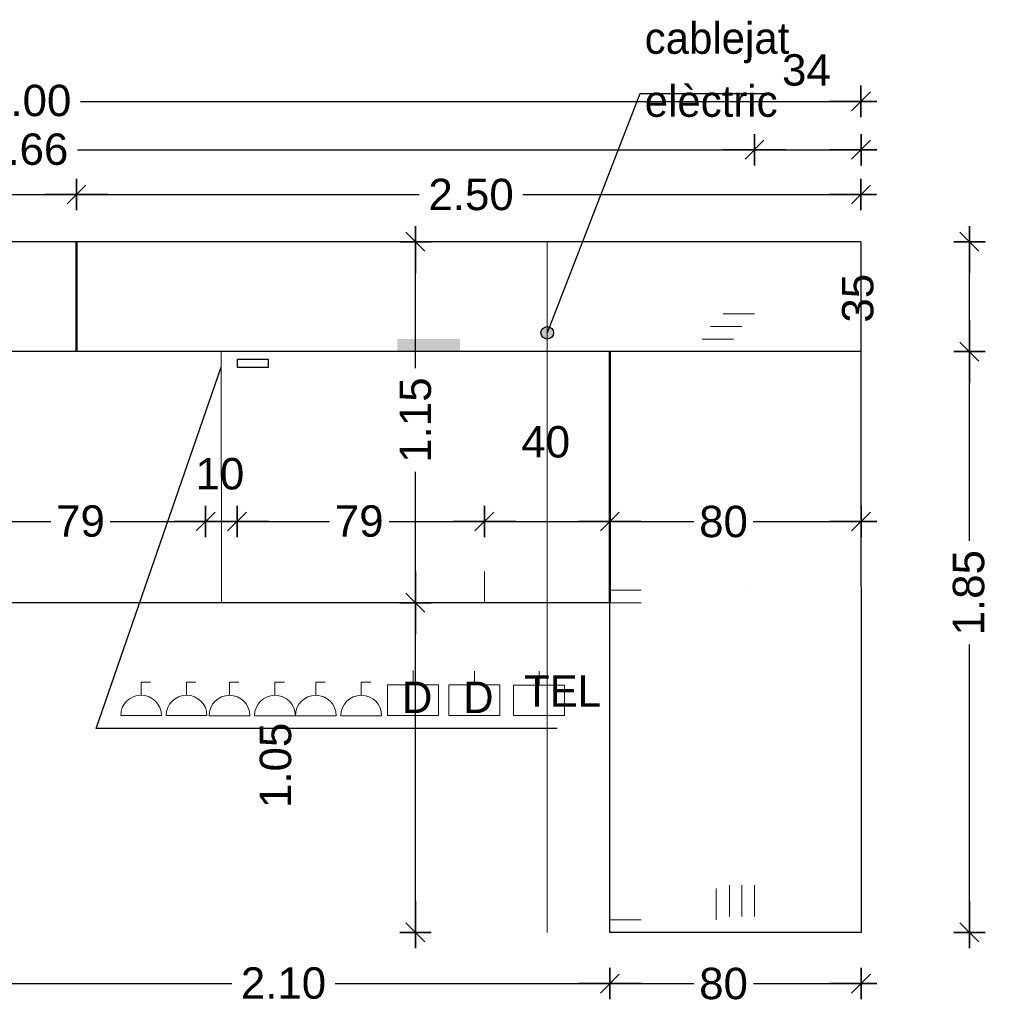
# Model space of a CAD drawing. Header units: metres. Extents: x -1 to 482, y -6 to 50.
# Tile 17 of 21: x 470.39 to 473.48, y 20.38 to 23.52. Entities that reach past the tile are written whole.
import ezdxf

# ---------------------------------------------------------------- set-up
doc = ezdxf.new("R2010")
doc.units = ezdxf.units.M
doc.header["$PDMODE"] = 65
doc.linetypes.add('CONTINUA', pattern=[0])
doc.linetypes.add('PUNKT', pattern=[6.35, 0, -6.35])
doc.layers.add('EQUIPAMENT INTERIOR', color=7, linetype='CONTINUA', lineweight=25)
doc.styles.add('ARIAL', font='arial.ttf')
doc.styles.add('Century Gothic', font='txt')
doc.dimstyles.new('DIMSTYLE_10', dxfattribs={"dimtxt": 0.1, "dimasz": 0.1, "dimexe": 0, "dimexo": 1e-06, "dimgap": 0.05, "dimtad": 2, "dimrnd": 0.01, "dimzin": 4, "dimdsep": 46, "dimtxsty": 'ARIAL', "dimblk1": 'ALL_ML_STRICH', "dimblk2": 'ALL_ML_STRICH', "dimsah": 1, "dimcen": 0, "dimse1": 1, "dimse2": 1, "dimclrd": 2, "dimclre": 2, "dimclrt": 2, "dimadec": 0, "dimazin": 0, "dimtfac": 1, "dimtdec": 0, "dimtix": 1, "dimtmove": 2, "dimatfit": 3, "dimfxl": 0, "dimtzin": 0, "dimlwd": 0, "dimlwe": 35, "dimarcsym": 0})
doc.dimstyles.new('DIMSTYLE_4', dxfattribs={"dimtxt": 0.1, "dimasz": 0.1, "dimexe": 0, "dimexo": 1e-06, "dimgap": 0.05, "dimtad": 0, "dimdec": 0, "dimlfac": 100, "dimrnd": 1, "dimzin": 4, "dimdsep": 46, "dimtxsty": 'ARIAL', "dimblk1": 'ALL_ML_STRICH', "dimblk2": 'ALL_ML_STRICH', "dimsah": 1, "dimcen": 0, "dimse1": 1, "dimse2": 1, "dimclrd": 2, "dimclre": 2, "dimclrt": 2, "dimadec": 0, "dimazin": 0, "dimtfac": 1, "dimtdec": 0, "dimtix": 1, "dimtmove": 2, "dimatfit": 3, "dimfxl": 0, "dimtzin": 0, "dimlwd": 0, "dimlwe": 35, "dimarcsym": 0})
doc.dimstyles.new('DIMSTYLE_5', dxfattribs={"dimtxt": 0.1, "dimasz": 0.1, "dimexe": 0, "dimexo": 1e-06, "dimgap": 0.05, "dimtad": 0, "dimrnd": 0.01, "dimzin": 4, "dimdsep": 46, "dimtxsty": 'ARIAL', "dimblk1": 'ALL_ML_STRICH', "dimblk2": 'ALL_ML_STRICH', "dimsah": 1, "dimcen": 0, "dimse1": 1, "dimse2": 1, "dimclrd": 2, "dimclre": 2, "dimclrt": 2, "dimadec": 0, "dimazin": 0, "dimtfac": 1, "dimtdec": 0, "dimtix": 1, "dimtmove": 2, "dimatfit": 3, "dimfxl": 0, "dimtzin": 0, "dimlwd": 0, "dimlwe": 35, "dimarcsym": 0})
doc.dimstyles.new('DIMSTYLE_7', dxfattribs={"dimtxt": 0.1, "dimasz": 0.1, "dimexe": 0, "dimexo": 1e-06, "dimgap": 0.05, "dimtad": 2, "dimdec": 0, "dimlfac": 100, "dimrnd": 1, "dimzin": 4, "dimdsep": 46, "dimtxsty": 'ARIAL', "dimblk1": 'ALL_ML_STRICH', "dimblk2": 'ALL_ML_STRICH', "dimsah": 1, "dimcen": 0, "dimse1": 1, "dimse2": 1, "dimclrd": 2, "dimclre": 2, "dimclrt": 2, "dimadec": 0, "dimazin": 0, "dimtfac": 1, "dimtdec": 0, "dimtix": 1, "dimtmove": 2, "dimatfit": 3, "dimfxl": 0, "dimtvp": 1.2, "dimtzin": 0, "dimlwd": 0, "dimlwe": 35, "dimarcsym": 0})
doc.dimstyles.new('DIMSTYLE_9', dxfattribs={"dimtxt": 0.1, "dimasz": 0.1, "dimexe": 0, "dimexo": 1e-06, "dimgap": 0.05, "dimtad": 2, "dimdec": 0, "dimlfac": 100, "dimrnd": 1, "dimzin": 4, "dimdsep": 46, "dimtxsty": 'ARIAL', "dimblk1": 'ALL_ML_STRICH', "dimblk2": 'ALL_ML_STRICH', "dimsah": 1, "dimcen": 0, "dimse1": 1, "dimse2": 1, "dimclrd": 2, "dimclre": 2, "dimclrt": 2, "dimadec": 0, "dimazin": 0, "dimtfac": 1, "dimtdec": 0, "dimtix": 1, "dimtmove": 2, "dimatfit": 3, "dimfxl": 0, "dimtzin": 0, "dimlwd": 0, "dimlwe": 35, "dimarcsym": 0})

# ---------------------------------------------------------------- blocks, each defined once
blk = doc.blocks.new('ALL_ML_STRICH')
at = {"color": 0, "linetype": 'ByBlock', "lineweight": -2}
for p, q in [((0, -0.5), (0, 0.5)), ((-1, 0), (0.5, 0)), ((-0.3, -0.3), (0.3, 0.3))]:
    blk.add_line(p, q, dxfattribs=at)
blk = doc.blocks.new('*D51')
at = {"layer": 'DEFPOINTS', "color": 2, "linetype": 'CONTINUA', "lineweight": 35, "transparency": 33554687}
for p in [(468.0725, 22.8098), (467.1405, 20.6098), (472.2722, 20.6098)]:
    blk.add_point(p, dxfattribs=at)
at = {"layer": 'EQUIPAMENT INTERIOR', "color": 2, "linetype": 'CONTINUA', "lineweight": -2, "transparency": 33554687}
for p, q in [((467.1405, 21.8822), (467.1405, 22.8098)), ((467.1405, 20.6098), (467.1405, 21.5522))]:
    blk.add_line(p, q, dxfattribs=at)
at = {"layer": 'EQUIPAMENT INTERIOR', "color": 2, "linetype": 'CONTINUA', "lineweight": 35, "transparency": 33554687, "xscale": 0.1, "yscale": 0.1, "zscale": 0.1}
for p, rotation in [((467.1405, 22.8098), 90), ((467.1405, 20.6098), 270)]:
    blk.add_blockref('ALL_ML_STRICH', p, dxfattribs=dict(at, rotation=rotation))
at = {"layer": 'EQUIPAMENT INTERIOR', "color": 2, "linetype": 'CONTINUA', "lineweight": 35, "transparency": 33554687, "insert": (467.1409, 21.7172), "char_height": 0.1, "width": 0.4, "attachment_point": 5, "rotation": 90, "style": 'ARIAL'}
blk.add_mtext('\\A1;{\\A1;{2.20\\H0.066000;\\S^ ;}}', dxfattribs=at)
blk = doc.blocks.new('*D52')
at = {"layer": 'DEFPOINTS', "color": 2, "linetype": 'CONTINUA', "lineweight": 35, "transparency": 33554687}
for p in [(473.0724, 22.4598), (473.0723, 20.6098), (473.418, 20.6098)]:
    blk.add_point(p, dxfattribs=at)
at = {"layer": 'EQUIPAMENT INTERIOR', "color": 2, "linetype": 'CONTINUA', "lineweight": -2, "transparency": 33554687}
for p, q in [((473.418, 21.8567), (473.418, 22.4598)), ((473.418, 20.6098), (473.418, 21.5267))]:
    blk.add_line(p, q, dxfattribs=at)
at = {"layer": 'EQUIPAMENT INTERIOR', "color": 2, "linetype": 'CONTINUA', "lineweight": 35, "transparency": 33554687, "xscale": 0.1, "yscale": 0.1, "zscale": 0.1}
for p, rotation in [((473.418, 22.4598), 90), ((473.418, 20.6098), 270)]:
    blk.add_blockref('ALL_ML_STRICH', p, dxfattribs=dict(at, rotation=rotation))
at = {"layer": 'EQUIPAMENT INTERIOR', "color": 2, "linetype": 'CONTINUA', "lineweight": 35, "transparency": 33554687, "insert": (473.4159, 21.6917), "char_height": 0.1, "width": 0.4, "attachment_point": 5, "rotation": 90, "style": 'ARIAL'}
blk.add_mtext('\\A1;{\\A1;{1.85\\H0.066000;\\S^ ;}}', dxfattribs=at)
blk = doc.blocks.new('*D53')
at = {"layer": 'DEFPOINTS', "color": 2, "linetype": 'CONTINUA', "lineweight": 35, "transparency": 33554687}
for p in [(473.0724, 22.8098), (473.0724, 22.4598), (473.418, 22.4598)]:
    blk.add_point(p, dxfattribs=at)
at = {"layer": 'EQUIPAMENT INTERIOR', "color": 2, "linetype": 'CONTINUA', "lineweight": -2, "transparency": 33554687}
blk.add_line((473.418, 22.4598), (473.418, 22.8098), dxfattribs=at)
at = {"layer": 'EQUIPAMENT INTERIOR', "color": 2, "linetype": 'CONTINUA', "lineweight": 35, "transparency": 33554687, "xscale": 0.1, "yscale": 0.1, "zscale": 0.1}
for p, rotation in [((473.418, 22.8098), 90), ((473.418, 22.4598), 270)]:
    blk.add_blockref('ALL_ML_STRICH', p, dxfattribs=dict(at, rotation=rotation))
at = {"layer": 'EQUIPAMENT INTERIOR', "color": 2, "linetype": 'CONTINUA', "lineweight": 35, "transparency": 33554687, "insert": (473.0627, 22.6299), "char_height": 0.1, "width": 0.2, "attachment_point": 5, "rotation": 90, "style": 'ARIAL'}
blk.add_mtext('\\A1;{35}', dxfattribs=at)
blk = doc.blocks.new('*D58')
at = {"layer": 'DEFPOINTS', "color": 2, "linetype": 'CONTINUA', "lineweight": 35, "transparency": 33554687}
for p in [(472.2722, 21.6598), (471.6522, 20.6098), (472.2722, 20.6098)]:
    blk.add_point(p, dxfattribs=at)
at = {"layer": 'EQUIPAMENT INTERIOR', "color": 2, "linetype": 'CONTINUA', "lineweight": -2, "transparency": 33554687}
blk.add_line((471.6522, 20.6098), (471.6522, 21.6598), dxfattribs=at)
at = {"layer": 'EQUIPAMENT INTERIOR', "color": 2, "linetype": 'CONTINUA', "lineweight": 35, "transparency": 33554687, "xscale": 0.1, "yscale": 0.1, "zscale": 0.1}
for p, rotation in [((471.6522, 21.6598), 90), ((471.6522, 20.6098), 270)]:
    blk.add_blockref('ALL_ML_STRICH', p, dxfattribs=dict(at, rotation=rotation))
at = {"layer": 'EQUIPAMENT INTERIOR', "color": 2, "linetype": 'CONTINUA', "lineweight": 35, "transparency": 33554687, "insert": (471.2071, 21.1417), "char_height": 0.1, "width": 0.4, "attachment_point": 5, "rotation": 90, "style": 'ARIAL'}
blk.add_mtext('\\A1;{\\A1;{1.05\\H0.066000;\\S^ ;}}', dxfattribs=at)
blk = doc.blocks.new('*D59')
at = {"layer": 'DEFPOINTS', "color": 2, "linetype": 'CONTINUA', "lineweight": 35, "transparency": 33554687}
for p in [(472.2722, 22.8098), (471.6522, 21.6598), (472.2722, 21.6598)]:
    blk.add_point(p, dxfattribs=at)
at = {"layer": 'EQUIPAMENT INTERIOR', "color": 2, "linetype": 'CONTINUA', "lineweight": -2, "transparency": 33554687}
for p, q in [((471.6522, 22.4067), (471.6522, 22.8098)), ((471.6522, 21.6598), (471.6522, 22.0767))]:
    blk.add_line(p, q, dxfattribs=at)
at = {"layer": 'EQUIPAMENT INTERIOR', "color": 2, "linetype": 'CONTINUA', "lineweight": 35, "transparency": 33554687, "xscale": 0.1, "yscale": 0.1, "zscale": 0.1}
for p, rotation in [((471.6522, 22.8098), 90), ((471.6522, 21.6598), 270)]:
    blk.add_blockref('ALL_ML_STRICH', p, dxfattribs=dict(at, rotation=rotation))
at = {"layer": 'EQUIPAMENT INTERIOR', "color": 2, "linetype": 'CONTINUA', "lineweight": 35, "transparency": 33554687, "insert": (471.6527, 22.2417), "char_height": 0.1, "width": 0.4, "attachment_point": 5, "rotation": 90, "style": 'ARIAL'}
blk.add_mtext('\\A1;{\\A1;{1.15\\H0.066000;\\S^ ;}}', dxfattribs=at)
blk = doc.blocks.new('*D70')
at = {"layer": 'DEFPOINTS', "color": 2, "linetype": 'CONTINUA', "lineweight": 35, "transparency": 33554687}
for p in [(468.1198, 21.6598), (467.8195, 20.6098), (472.2722, 20.6098)]:
    blk.add_point(p, dxfattribs=at)
at = {"layer": 'EQUIPAMENT INTERIOR', "color": 2, "linetype": 'CONTINUA', "lineweight": -2, "transparency": 33554687}
blk.add_line((467.8195, 20.6098), (467.8195, 21.6598), dxfattribs=at)
at = {"layer": 'EQUIPAMENT INTERIOR', "color": 2, "linetype": 'CONTINUA', "lineweight": 35, "transparency": 33554687, "xscale": 0.1, "yscale": 0.1, "zscale": 0.1}
for p, rotation in [((467.8195, 21.6598), 90), ((467.8195, 20.6098), 270)]:
    blk.add_blockref('ALL_ML_STRICH', p, dxfattribs=dict(at, rotation=rotation))
at = {"layer": 'EQUIPAMENT INTERIOR', "color": 2, "linetype": 'CONTINUA', "lineweight": 35, "transparency": 33554687, "insert": (468.2184, 21.1417), "char_height": 0.1, "width": 0.4, "attachment_point": 5, "rotation": 90, "style": 'ARIAL'}
blk.add_mtext('\\A1;{\\A1;{1.05\\H0.066000;\\S^ ;}}', dxfattribs=at)
blk = doc.blocks.new('*D79')
at = {"layer": 'DEFPOINTS', "color": 2, "linetype": 'CONTINUA', "lineweight": 35, "transparency": 33554687}
for p in [(468.0725, 22.9602), (468.0725, 22.8098), (470.5725, 22.8098)]:
    blk.add_point(p, dxfattribs=at)
at = {"layer": 'EQUIPAMENT INTERIOR', "color": 2, "linetype": 'CONTINUA', "lineweight": -2, "transparency": 33554687}
for p, q in [((468.0725, 22.9602), (469.1649, 22.9602)), ((469.4949, 22.9602), (470.5725, 22.9602))]:
    blk.add_line(p, q, dxfattribs=at)
at = {"layer": 'EQUIPAMENT INTERIOR', "color": 2, "linetype": 'CONTINUA', "lineweight": 35, "transparency": 33554687, "xscale": 0.1, "yscale": 0.1, "zscale": 0.1, "rotation": 180}
blk.add_blockref('ALL_ML_STRICH', (468.0725, 22.9602), dxfattribs=at)
at = {"layer": 'EQUIPAMENT INTERIOR', "color": 2, "linetype": 'CONTINUA', "lineweight": 35, "transparency": 33554687, "xscale": 0.1, "yscale": 0.1, "zscale": 0.1}
blk.add_blockref('ALL_ML_STRICH', (470.5725, 22.9602), dxfattribs=at)
at = {"layer": 'EQUIPAMENT INTERIOR', "color": 2, "linetype": 'CONTINUA', "lineweight": 35, "transparency": 33554687, "insert": (469.3299, 22.9598), "char_height": 0.1, "width": 0.4, "attachment_point": 5, "style": 'ARIAL'}
blk.add_mtext('\\A1;{\\A1;{2.50\\H0.066000;\\S^ ;}}', dxfattribs=at)
blk = doc.blocks.new('*D80')
at = {"layer": 'DEFPOINTS', "color": 2, "linetype": 'CONTINUA', "lineweight": 35, "transparency": 33554687}
for p in [(470.5725, 22.9602), (470.5725, 22.8098), (473.0724, 22.8098)]:
    blk.add_point(p, dxfattribs=at)
at = {"layer": 'EQUIPAMENT INTERIOR', "color": 2, "linetype": 'CONTINUA', "lineweight": -2, "transparency": 33554687}
for p, q in [((470.5725, 22.9602), (471.6648, 22.9602)), ((471.9948, 22.9602), (473.0724, 22.9602))]:
    blk.add_line(p, q, dxfattribs=at)
at = {"layer": 'EQUIPAMENT INTERIOR', "color": 2, "linetype": 'CONTINUA', "lineweight": 35, "transparency": 33554687, "xscale": 0.1, "yscale": 0.1, "zscale": 0.1, "rotation": 180}
blk.add_blockref('ALL_ML_STRICH', (470.5725, 22.9602), dxfattribs=at)
at = {"layer": 'EQUIPAMENT INTERIOR', "color": 2, "linetype": 'CONTINUA', "lineweight": 35, "transparency": 33554687, "xscale": 0.1, "yscale": 0.1, "zscale": 0.1}
blk.add_blockref('ALL_ML_STRICH', (473.0724, 22.9602), dxfattribs=at)
at = {"layer": 'EQUIPAMENT INTERIOR', "color": 2, "linetype": 'CONTINUA', "lineweight": 35, "transparency": 33554687, "insert": (471.8298, 22.9598), "char_height": 0.1, "width": 0.4, "attachment_point": 5, "style": 'ARIAL'}
blk.add_mtext('\\A1;{\\A1;{2.50\\H0.066000;\\S^ ;}}', dxfattribs=at)
blk = doc.blocks.new('*D81')
at = {"layer": 'DEFPOINTS', "color": 2, "linetype": 'CONTINUA', "lineweight": 35, "transparency": 33554687}
for p in [(468.0725, 23.2571), (468.0725, 22.7536), (473.0725, 22.4598)]:
    blk.add_point(p, dxfattribs=at)
at = {"layer": 'EQUIPAMENT INTERIOR', "color": 2, "linetype": 'CONTINUA', "lineweight": -2, "transparency": 33554687}
for p, q in [((468.0725, 23.2571), (470.2549, 23.2571)), ((470.5849, 23.2571), (473.0725, 23.2571))]:
    blk.add_line(p, q, dxfattribs=at)
at = {"layer": 'EQUIPAMENT INTERIOR', "color": 2, "linetype": 'CONTINUA', "lineweight": 35, "transparency": 33554687, "xscale": 0.1, "yscale": 0.1, "zscale": 0.1, "rotation": 180}
blk.add_blockref('ALL_ML_STRICH', (468.0725, 23.2571), dxfattribs=at)
at = {"layer": 'EQUIPAMENT INTERIOR', "color": 2, "linetype": 'CONTINUA', "lineweight": 35, "transparency": 33554687, "xscale": 0.1, "yscale": 0.1, "zscale": 0.1}
blk.add_blockref('ALL_ML_STRICH', (473.0725, 23.2571), dxfattribs=at)
at = {"layer": 'EQUIPAMENT INTERIOR', "color": 2, "linetype": 'CONTINUA', "lineweight": 35, "transparency": 33554687, "insert": (470.4199, 23.2592), "char_height": 0.1, "width": 0.4, "attachment_point": 5, "style": 'ARIAL'}
blk.add_mtext('\\A1;{\\A1;{5.00\\H0.066000;\\S^ ;}}', dxfattribs=at)
blk = doc.blocks.new('*D103')
at = {"layer": 'DEFPOINTS', "color": 2, "linetype": 'CONTINUA', "lineweight": 35, "transparency": 33554687}
for p in [(470.9838, 22.4107), (470.1953, 21.9858), (470.1953, 21.9184)]:
    blk.add_point(p, dxfattribs=at)
at = {"layer": 'EQUIPAMENT INTERIOR', "color": 2, "linetype": 'CONTINUA', "lineweight": -2, "transparency": 33554687}
for p, q in [((470.1953, 21.9184), (470.4899, 21.9184)), ((470.6799, 21.9184), (470.9838, 21.9184))]:
    blk.add_line(p, q, dxfattribs=at)
at = {"layer": 'EQUIPAMENT INTERIOR', "color": 2, "linetype": 'CONTINUA', "lineweight": 35, "transparency": 33554687, "xscale": 0.1, "yscale": 0.1, "zscale": 0.1, "rotation": 180}
blk.add_blockref('ALL_ML_STRICH', (470.1953, 21.9184), dxfattribs=at)
at = {"layer": 'EQUIPAMENT INTERIOR', "color": 2, "linetype": 'CONTINUA', "lineweight": 35, "transparency": 33554687, "xscale": 0.1, "yscale": 0.1, "zscale": 0.1}
blk.add_blockref('ALL_ML_STRICH', (470.9838, 21.9184), dxfattribs=at)
at = {"layer": 'EQUIPAMENT INTERIOR', "color": 2, "linetype": 'CONTINUA', "lineweight": 35, "transparency": 33554687, "insert": (470.5849, 21.9195), "char_height": 0.1, "width": 0.2, "attachment_point": 5, "style": 'ARIAL'}
blk.add_mtext('\\A1;{79}', dxfattribs=at)
blk = doc.blocks.new('*D104')
at = {"layer": 'DEFPOINTS', "color": 2, "linetype": 'CONTINUA', "lineweight": 35, "transparency": 33554687}
for p in [(470.9838, 22.4107), (471.0838, 22.4107), (470.9838, 21.9184)]:
    blk.add_point(p, dxfattribs=at)
at = {"layer": 'EQUIPAMENT INTERIOR', "color": 2, "linetype": 'CONTINUA', "lineweight": -2, "transparency": 33554687}
blk.add_line((470.9838, 21.9184), (471.0838, 21.9184), dxfattribs=at)
at = {"layer": 'EQUIPAMENT INTERIOR', "color": 2, "linetype": 'CONTINUA', "lineweight": 35, "transparency": 33554687, "xscale": 0.1, "yscale": 0.1, "zscale": 0.1, "rotation": 180}
blk.add_blockref('ALL_ML_STRICH', (470.9838, 21.9184), dxfattribs=at)
at = {"layer": 'EQUIPAMENT INTERIOR', "color": 2, "linetype": 'CONTINUA', "lineweight": 35, "transparency": 33554687, "xscale": 0.1, "yscale": 0.1, "zscale": 0.1}
blk.add_blockref('ALL_ML_STRICH', (471.0838, 21.9184), dxfattribs=at)
at = {"layer": 'EQUIPAMENT INTERIOR', "color": 2, "linetype": 'CONTINUA', "lineweight": 35, "transparency": 33554687, "insert": (471.0294, 22.0701), "char_height": 0.1, "width": 0.2, "attachment_point": 5, "style": 'ARIAL'}
blk.add_mtext('\\A1;{10}', dxfattribs=at)
blk = doc.blocks.new('*D105')
at = {"layer": 'DEFPOINTS', "color": 2, "linetype": 'CONTINUA', "lineweight": 35, "transparency": 33554687}
for p in [(471.0838, 22.4107), (471.0838, 21.9184), (471.8722, 21.6598)]:
    blk.add_point(p, dxfattribs=at)
at = {"layer": 'EQUIPAMENT INTERIOR', "color": 2, "linetype": 'CONTINUA', "lineweight": -2, "transparency": 33554687}
for p, q in [((471.0838, 21.9184), (471.3783, 21.9184)), ((471.5683, 21.9184), (471.8722, 21.9184))]:
    blk.add_line(p, q, dxfattribs=at)
at = {"layer": 'EQUIPAMENT INTERIOR', "color": 2, "linetype": 'CONTINUA', "lineweight": 35, "transparency": 33554687, "xscale": 0.1, "yscale": 0.1, "zscale": 0.1, "rotation": 180}
blk.add_blockref('ALL_ML_STRICH', (471.0838, 21.9184), dxfattribs=at)
at = {"layer": 'EQUIPAMENT INTERIOR', "color": 2, "linetype": 'CONTINUA', "lineweight": 35, "transparency": 33554687, "xscale": 0.1, "yscale": 0.1, "zscale": 0.1}
blk.add_blockref('ALL_ML_STRICH', (471.8722, 21.9184), dxfattribs=at)
at = {"layer": 'EQUIPAMENT INTERIOR', "color": 2, "linetype": 'CONTINUA', "lineweight": 35, "transparency": 33554687, "insert": (471.4733, 21.9195), "char_height": 0.1, "width": 0.2, "attachment_point": 5, "style": 'ARIAL'}
blk.add_mtext('\\A1;{79}', dxfattribs=at)
blk = doc.blocks.new('*D106')
at = {"layer": 'DEFPOINTS', "color": 2, "linetype": 'CONTINUA', "lineweight": 35, "transparency": 33554687}
for p in [(471.8722, 21.9184), (471.8722, 21.6598), (472.2722, 21.5632)]:
    blk.add_point(p, dxfattribs=at)
at = {"layer": 'EQUIPAMENT INTERIOR', "color": 2, "linetype": 'CONTINUA', "lineweight": -2, "transparency": 33554687}
blk.add_line((471.8722, 21.9184), (472.2722, 21.9184), dxfattribs=at)
at = {"layer": 'EQUIPAMENT INTERIOR', "color": 2, "linetype": 'CONTINUA', "lineweight": 35, "transparency": 33554687, "xscale": 0.1, "yscale": 0.1, "zscale": 0.1, "rotation": 180}
blk.add_blockref('ALL_ML_STRICH', (471.8722, 21.9184), dxfattribs=at)
at = {"layer": 'EQUIPAMENT INTERIOR', "color": 2, "linetype": 'CONTINUA', "lineweight": 35, "transparency": 33554687, "xscale": 0.1, "yscale": 0.1, "zscale": 0.1}
blk.add_blockref('ALL_ML_STRICH', (472.2722, 21.9184), dxfattribs=at)
at = {"layer": 'EQUIPAMENT INTERIOR', "color": 2, "linetype": 'CONTINUA', "lineweight": 35, "transparency": 33554687, "insert": (472.0678, 22.1718), "char_height": 0.1, "width": 0.2, "attachment_point": 5, "style": 'ARIAL'}
blk.add_mtext('\\A1;{40}', dxfattribs=at)
blk = doc.blocks.new('*D107')
at = {"layer": 'DEFPOINTS', "color": 2, "linetype": 'CONTINUA', "lineweight": 35, "transparency": 33554687}
for p in [(472.2722, 21.9184), (472.2722, 21.5632), (473.0727, 21.0692)]:
    blk.add_point(p, dxfattribs=at)
at = {"layer": 'EQUIPAMENT INTERIOR', "color": 2, "linetype": 'CONTINUA', "lineweight": -2, "transparency": 33554687}
for p, q in [((472.2722, 21.9184), (472.5393, 21.9184)), ((472.7293, 21.9184), (473.0727, 21.9184))]:
    blk.add_line(p, q, dxfattribs=at)
at = {"layer": 'EQUIPAMENT INTERIOR', "color": 2, "linetype": 'CONTINUA', "lineweight": 35, "transparency": 33554687, "xscale": 0.1, "yscale": 0.1, "zscale": 0.1, "rotation": 180}
blk.add_blockref('ALL_ML_STRICH', (472.2722, 21.9184), dxfattribs=at)
at = {"layer": 'EQUIPAMENT INTERIOR', "color": 2, "linetype": 'CONTINUA', "lineweight": 35, "transparency": 33554687, "xscale": 0.1, "yscale": 0.1, "zscale": 0.1}
blk.add_blockref('ALL_ML_STRICH', (473.0727, 21.9184), dxfattribs=at)
at = {"layer": 'EQUIPAMENT INTERIOR', "color": 2, "linetype": 'CONTINUA', "lineweight": 35, "transparency": 33554687, "insert": (472.6343, 21.918), "char_height": 0.1, "width": 0.2, "attachment_point": 5, "style": 'ARIAL'}
blk.add_mtext('\\A1;{80}', dxfattribs=at)
blk = doc.blocks.new('*D109')
at = {"layer": 'DEFPOINTS', "color": 2, "linetype": 'CONTINUA', "lineweight": 35, "transparency": 33554687}
for p in [(470.1771, 21.6598), (472.2722, 21.6598), (470.1771, 20.4466)]:
    blk.add_point(p, dxfattribs=at)
at = {"layer": 'EQUIPAMENT INTERIOR', "color": 2, "linetype": 'CONTINUA', "lineweight": -2, "transparency": 33554687}
for p, q in [((470.1771, 20.4466), (471.067, 20.4466)), ((471.397, 20.4466), (472.2722, 20.4466))]:
    blk.add_line(p, q, dxfattribs=at)
at = {"layer": 'EQUIPAMENT INTERIOR', "color": 2, "linetype": 'CONTINUA', "lineweight": 35, "transparency": 33554687, "xscale": 0.1, "yscale": 0.1, "zscale": 0.1, "rotation": 180}
blk.add_blockref('ALL_ML_STRICH', (470.1771, 20.4466), dxfattribs=at)
at = {"layer": 'EQUIPAMENT INTERIOR', "color": 2, "linetype": 'CONTINUA', "lineweight": 35, "transparency": 33554687, "xscale": 0.1, "yscale": 0.1, "zscale": 0.1}
blk.add_blockref('ALL_ML_STRICH', (472.2722, 20.4466), dxfattribs=at)
at = {"layer": 'EQUIPAMENT INTERIOR', "color": 2, "linetype": 'CONTINUA', "lineweight": 35, "transparency": 33554687, "insert": (471.232, 20.4477), "char_height": 0.1, "width": 0.4, "attachment_point": 5, "style": 'ARIAL'}
blk.add_mtext('\\A1;{\\A1;{2.10\\H0.066000;\\S^ ;}}', dxfattribs=at)
blk = doc.blocks.new('*D110')
at = {"layer": 'DEFPOINTS', "color": 2, "linetype": 'CONTINUA', "lineweight": 35, "transparency": 33554687}
for p in [(472.2722, 21.6598), (473.0727, 20.7189), (472.2722, 20.4466)]:
    blk.add_point(p, dxfattribs=at)
at = {"layer": 'EQUIPAMENT INTERIOR', "color": 2, "linetype": 'CONTINUA', "lineweight": -2, "transparency": 33554687}
for p, q in [((472.2722, 20.4466), (472.5394, 20.4466)), ((472.7294, 20.4466), (473.0727, 20.4466))]:
    blk.add_line(p, q, dxfattribs=at)
at = {"layer": 'EQUIPAMENT INTERIOR', "color": 2, "linetype": 'CONTINUA', "lineweight": 35, "transparency": 33554687, "xscale": 0.1, "yscale": 0.1, "zscale": 0.1, "rotation": 180}
blk.add_blockref('ALL_ML_STRICH', (472.2722, 20.4466), dxfattribs=at)
at = {"layer": 'EQUIPAMENT INTERIOR', "color": 2, "linetype": 'CONTINUA', "lineweight": 35, "transparency": 33554687, "xscale": 0.1, "yscale": 0.1, "zscale": 0.1}
blk.add_blockref('ALL_ML_STRICH', (473.0727, 20.4466), dxfattribs=at)
at = {"layer": 'EQUIPAMENT INTERIOR', "color": 2, "linetype": 'CONTINUA', "lineweight": 35, "transparency": 33554687, "insert": (472.6344, 20.4462), "char_height": 0.1, "width": 0.2, "attachment_point": 5, "style": 'ARIAL'}
blk.add_mtext('\\A1;{80}', dxfattribs=at)
blk = doc.blocks.new('*D111')
at = {"layer": 'DEFPOINTS', "color": 2, "linetype": 'CONTINUA', "lineweight": 35, "transparency": 33554687}
for p in [(468.0725, 23.103), (468.0725, 22.5564), (472.7332, 22.052)]:
    blk.add_point(p, dxfattribs=at)
at = {"layer": 'EQUIPAMENT INTERIOR', "color": 2, "linetype": 'CONTINUA', "lineweight": -2, "transparency": 33554687}
for p, q in [((468.0725, 23.103), (470.2451, 23.103)), ((470.5751, 23.103), (472.7332, 23.103))]:
    blk.add_line(p, q, dxfattribs=at)
at = {"layer": 'EQUIPAMENT INTERIOR', "color": 2, "linetype": 'CONTINUA', "lineweight": 35, "transparency": 33554687, "xscale": 0.1, "yscale": 0.1, "zscale": 0.1, "rotation": 180}
blk.add_blockref('ALL_ML_STRICH', (468.0725, 23.103), dxfattribs=at)
at = {"layer": 'EQUIPAMENT INTERIOR', "color": 2, "linetype": 'CONTINUA', "lineweight": 35, "transparency": 33554687, "xscale": 0.1, "yscale": 0.1, "zscale": 0.1}
blk.add_blockref('ALL_ML_STRICH', (472.7332, 23.103), dxfattribs=at)
at = {"layer": 'EQUIPAMENT INTERIOR', "color": 2, "linetype": 'CONTINUA', "lineweight": 35, "transparency": 33554687, "insert": (470.4101, 23.104), "char_height": 0.1, "width": 0.4, "attachment_point": 5, "style": 'ARIAL'}
blk.add_mtext('\\A1;{\\A1;{4.66\\H0.066000;\\S^ ;}}', dxfattribs=at)
blk = doc.blocks.new('*D112')
at = {"layer": 'DEFPOINTS', "color": 2, "linetype": 'CONTINUA', "lineweight": 35, "transparency": 33554687}
for p in [(472.7332, 23.103), (472.7332, 22.052), (473.0726, 21.9241)]:
    blk.add_point(p, dxfattribs=at)
at = {"layer": 'EQUIPAMENT INTERIOR', "color": 2, "linetype": 'CONTINUA', "lineweight": -2, "transparency": 33554687}
blk.add_line((472.7332, 23.103), (473.0726, 23.103), dxfattribs=at)
at = {"layer": 'EQUIPAMENT INTERIOR', "color": 2, "linetype": 'CONTINUA', "lineweight": 35, "transparency": 33554687, "xscale": 0.1, "yscale": 0.1, "zscale": 0.1, "rotation": 180}
blk.add_blockref('ALL_ML_STRICH', (472.7332, 23.103), dxfattribs=at)
at = {"layer": 'EQUIPAMENT INTERIOR', "color": 2, "linetype": 'CONTINUA', "lineweight": 35, "transparency": 33554687, "xscale": 0.1, "yscale": 0.1, "zscale": 0.1}
blk.add_blockref('ALL_ML_STRICH', (473.0726, 23.103), dxfattribs=at)
at = {"layer": 'EQUIPAMENT INTERIOR', "color": 2, "linetype": 'CONTINUA', "lineweight": 35, "transparency": 33554687, "insert": (472.8986, 23.3565), "char_height": 0.1, "width": 0.2, "attachment_point": 5, "style": 'ARIAL'}
blk.add_mtext('\\A1;{34}', dxfattribs=at)

msp = doc.modelspace()

# ---------------------------------------------------------------- hatches: boundary and pattern name
at = {"layer": 'EQUIPAMENT INTERIOR', "linetype": 'CONTINUA', "lineweight": 25, "transparency": 33554687}
for points in [[(472.6722, 22.8098), (468.1704, 22.8098), (468.1704, 22.8098), (472.6722, 22.8098)], [(472.6972, 22.8098), (472.6722, 22.8098), (472.6722, 22.8098), (472.6972, 22.8098)]]:
    msp.add_hatch(color=136, dxfattribs=at).paths.add_polyline_path(points)
at = {"layer": 'EQUIPAMENT INTERIOR', "linetype": 'CONTINUA', "lineweight": 25, "true_color": 0x95b747, "transparency": 33554687}
for points in [[(472.0925, 22.5198), (472.0922, 22.5233), (472.0913, 22.5267), (472.0898, 22.5298), (472.0878, 22.5327), (472.0853, 22.5351), (472.0825, 22.5371), (472.0793, 22.5386), (472.0759, 22.5395), (472.0725, 22.5398), (472.069, 22.5395), (472.0656, 22.5386), (472.0625, 22.5371), (472.0596, 22.5351), (472.0572, 22.5327), (472.0552, 22.5298), (472.0537, 22.5267), (472.0528, 22.5233), (472.0525, 22.5198), (472.0528, 22.5163), (472.0537, 22.513), (472.0552, 22.5098), (472.0572, 22.507), (472.0596, 22.5045), (472.0625, 22.5025), (472.0656, 22.501), (472.069, 22.5001), (472.0725, 22.4998), (472.0759, 22.5001), (472.0793, 22.501), (472.0825, 22.5025), (472.0853, 22.5045), (472.0878, 22.507), (472.0898, 22.5098), (472.0913, 22.513), (472.0922, 22.5163)], [(471.5948, 22.4598), (471.7948, 22.4598), (471.7948, 22.4998), (471.5948, 22.4998)]]:
    msp.add_hatch(color=55, dxfattribs=at).paths.add_polyline_path(points)
at = {"layer": 'EQUIPAMENT INTERIOR', "linetype": 'CONTINUA', "lineweight": 18, "true_color": 0xe8e8e8, "transparency": 33554687}
msp.add_hatch(color=254, dxfattribs=at).paths.add_polyline_path([(472.6135, 21.7598), (472.6135, 22.4598), (472.6135, 22.4598), (472.6134, 22.04), (472.6135, 21.7598)])

# ---------------------------------------------------------------- linework, layer by layer
at = {"layer": 'EQUIPAMENT INTERIOR', "color": 7, "linetype": 'CONTINUA', "lineweight": 25, "transparency": 33554687}
for p, q in [((472.3675, 23.2812), (472.0725, 22.5198)), ((472.7775, 23.2812), (472.3675, 23.2812)), ((473.0724, 22.8098), (468.0725, 22.8098)), ((473.0724, 22.8098), (473.0727, 20.6098)), ((473.0725, 22.4598), (468.0724, 22.4598)), ((471.1838, 22.4347), (471.0838, 22.4347)), ((471.0838, 22.4347), (471.0838, 22.4107)), ((471.1838, 22.4107), (471.1838, 22.4347)), ((470.6346, 21.2593), (471.0338, 22.4107)), ((471.0838, 22.4107), (471.1838, 22.4107)), ((472.7094, 21.7098), (472.7094, 21.7098)), ((472.2722, 21.6598), (468.0723, 21.6598)), ((472.2722, 20.6098), (472.2722, 21.6598)), ((472.1046, 21.2593), (470.6346, 21.2593)), ((473.0727, 20.6098), (472.2722, 20.6098))]:
    msp.add_line(p, q, dxfattribs=at)
at = {"layer": 'EQUIPAMENT INTERIOR', "color": 202, "linetype": 'CONTINUA', "lineweight": 50, "transparency": 33554687}
for p, q in [((470.5725, 22.8098), (470.5725, 22.4598)), ((472.2722, 22.4598), (472.2722, 21.6598))]:
    msp.add_line(p, q, dxfattribs=at)
at = {"layer": 'EQUIPAMENT INTERIOR', "color": 52, "linetype": 'CONTINUA', "lineweight": 13, "transparency": 33554687}
for p, q in [((472.0724, 22.8097), (472.0727, 20.6097)), ((471.0338, 22.4598), (471.0339, 21.6598)), ((471.6451, 21.398), (471.6451, 21.4439)), ((471.8402, 21.3983), (471.8402, 21.442)), ((472.0463, 21.3981), (472.0463, 21.4418)), ((470.778, 21.3653), (470.778, 21.4073)), ((470.778, 21.4073), (470.808, 21.4073)), ((470.923, 21.3653), (470.923, 21.4073)), ((470.923, 21.4073), (470.953, 21.4073)), ((471.0598, 21.3649), (471.0598, 21.4068)), ((471.0598, 21.4068), (471.0898, 21.4068)), ((471.2048, 21.3649), (471.2048, 21.4068)), ((471.2048, 21.4068), (471.2348, 21.4068)), ((471.3348, 21.3649), (471.3348, 21.4068)), ((471.3348, 21.4068), (471.3648, 21.4068)), ((471.4798, 21.3649), (471.4798, 21.4068)), ((471.4798, 21.4068), (471.5098, 21.4068)), ((471.5638, 21.398), (471.5638, 21.3005)), ((471.7263, 21.398), (471.5638, 21.398)), ((471.7263, 21.3005), (471.7263, 21.398)), ((471.7588, 21.398), (471.7588, 21.3005)), ((471.9213, 21.398), (471.7588, 21.398)), ((471.9213, 21.3005), (471.9213, 21.398)), ((472.1273, 21.3977), (471.9648, 21.3977)), ((471.9648, 21.3977), (471.9648, 21.3002)), ((472.1277, 21.3009), (472.1277, 21.3984)), ((470.713, 21.3003), (470.843, 21.3003)), ((470.858, 21.3003), (470.988, 21.3003)), ((470.9948, 21.2999), (471.1248, 21.2999)), ((471.1398, 21.2999), (471.2698, 21.2999)), ((471.2698, 21.2999), (471.3998, 21.2999)), ((471.4148, 21.2999), (471.5448, 21.2999)), ((471.5638, 21.3005), (471.7263, 21.3005)), ((471.7588, 21.3005), (471.9213, 21.3005)), ((471.9648, 21.3002), (472.1273, 21.3002))]:
    msp.add_line(p, q, dxfattribs=at)
at = {"layer": 'EQUIPAMENT INTERIOR', "color": 40, "linetype": 'PUNKT', "lineweight": 18, "transparency": 33554687}
for p, q in [((472.7332, 22.5798), (468.1271, 22.5798)), ((472.7332, 20.6598), (472.7332, 22.5798)), ((472.6932, 22.5398), (468.1271, 22.5398)), ((472.6932, 20.6598), (472.6932, 22.5398)), ((472.6661, 22.4998), (468.1271, 22.4998)), ((472.6532, 20.6598), (472.6532, 22.4998)), ((471.8722, 21.6598), (471.8722, 22.4598)), ((472.6113, 20.6498), (472.6117, 22.4598)), ((472.2722, 21.6998), (472.5711, 21.6998)), ((472.2722, 21.6598), (472.5711, 21.6598)), ((472.2722, 20.6098), (472.2722, 20.6498)), ((472.2722, 20.6498), (473.0727, 20.6498))]:
    msp.add_line(p, q, dxfattribs=at)
at = {"layer": 'EQUIPAMENT INTERIOR', "color": 7, "linetype": 'CONTINUA', "lineweight": 25, "transparency": 33554687}
msp.add_circle((472.0725, 22.5198), 0.02, dxfattribs=at)
at = {"layer": 'EQUIPAMENT INTERIOR', "color": 52, "linetype": 'CONTINUA', "lineweight": 13, "transparency": 33554687}
for centre in [(470.778, 21.3003), (470.923, 21.3003), (471.0598, 21.2999), (471.2048, 21.2999), (471.3348, 21.2999), (471.4798, 21.2999)]:
    msp.add_arc(centre, 0.065, 0, 180, dxfattribs=at)

# ---------------------------------------------------------------- texts
at = {"layer": 'EQUIPAMENT INTERIOR', "color": 7, "linetype": 'CONTINUA', "lineweight": 25, "transparency": 33554687, "insert": (472.3832, 23.5086), "char_height": 0.1, "width": 0.656667, "attachment_point": 1, "line_spacing_factor": 1.204819, "style": 'Century Gothic'}
msp.add_mtext('\\A1;{\\fCentury Gothic|i0|b0;\\H0.100000;\\W1.000000;\\C7;cablejat }\\P{\\fCentury Gothic|i0|b0;\\H0.100000;\\W1.000000;\\C7;elèctric}\\P', dxfattribs=at)
at = {"layer": 'EQUIPAMENT INTERIOR', "color": 52, "linetype": 'CONTINUA', "lineweight": 13, "transparency": 33554687, "char_height": 0.1, "attachment_point": 7, "rotation": 0, "style": 'Century Gothic'}
for s, insert, width in [('TEL', (471.9988, 21.3286), 0.25), ('D', (471.6098, 21.3086), 0.153333), ('D', (471.8048, 21.3086), 0.153333)]:
    msp.add_mtext(s, dxfattribs=dict(at, insert=insert, width=width))

# ---------------------------------------------------------------- dimensions: what is measured, and where the dimension line sits
at = {"layer": 'EQUIPAMENT INTERIOR', "color": 2, "linetype": 'CONTINUA', "lineweight": 35, "transparency": 33554687}
for base, p1, p2, dimstyle, picture, middle in [((473.0726, 23.103), (472.7332, 22.052), (473.0726, 21.9241), 'DIMSTYLE_9', '*D112', (472.8986, 23.3565)), ((473.0725, 23.2571), (468.0725, 22.7537), (473.0725, 22.4598), 'DIMSTYLE_5', '*D81', (470.4199, 23.2592)), ((472.7332, 23.103), (468.0725, 22.5564), (472.7332, 22.052), 'DIMSTYLE_5', '*D111', (470.4101, 23.104)), ((470.5725, 22.9602), (468.0725, 22.8098), (470.5725, 22.8098), 'DIMSTYLE_5', '*D79', (469.3299, 22.9598)), ((473.0724, 22.9602), (470.5725, 22.8098), (473.0724, 22.8098), 'DIMSTYLE_5', '*D80', (471.8298, 22.9598)), ((470.9838, 21.9184), (470.1953, 21.9858), (470.9838, 22.4107), 'DIMSTYLE_4', '*D103', (470.5849, 21.9195)), ((471.0838, 21.9184), (470.9838, 22.4107), (471.0838, 22.4107), 'DIMSTYLE_7', '*D104', (471.0294, 22.0701)), ((471.8722, 21.9184), (471.0838, 22.4107), (471.8722, 21.6598), 'DIMSTYLE_4', '*D105', (471.4733, 21.9195)), ((472.2722, 21.9184), (471.8722, 21.6598), (472.2722, 21.5632), 'DIMSTYLE_9', '*D106', (472.0678, 22.1718)), ((473.0727, 21.9184), (472.2722, 21.5632), (473.0727, 21.0692), 'DIMSTYLE_4', '*D107', (472.6343, 21.918)), ((472.2722, 20.4466), (470.1771, 21.6598), (472.2722, 21.6598), 'DIMSTYLE_5', '*D109', (471.232, 20.4477)), ((473.0727, 20.4466), (472.2722, 21.6598), (473.0727, 20.7189), 'DIMSTYLE_4', '*D110', (472.6344, 20.4462))]:
    dim = msp.add_linear_dim(base=base, p1=p1, p2=p2, dimstyle=dimstyle, override={"dimpost": '<>', "dimclrd": 2, "dimclre": 2, "dimclrt": 2, "dimlwd": 0, "dimlwe": 35}, dxfattribs=at)
    dim.commit()
    dim.dimension.update_dxf_attribs({"geometry": picture, "text_midpoint": middle, "dimtype": 160})
for base, p1, p2, dimstyle, picture, middle in [((467.1405, 22.8098), (472.2722, 20.6098), (468.0725, 22.8098), 'DIMSTYLE_5', '*D51', (467.1409, 21.7172)), ((471.6522, 22.8098), (472.2722, 21.6598), (472.2722, 22.8098), 'DIMSTYLE_5', '*D59', (471.6527, 22.2417)), ((473.418, 22.8098), (473.0724, 22.4598), (473.0724, 22.8098), 'DIMSTYLE_9', '*D53', (473.0627, 22.6299)), ((473.418, 22.4598), (473.0723, 20.6098), (473.0724, 22.4598), 'DIMSTYLE_5', '*D52', (473.4159, 21.6917)), ((467.8195, 21.6598), (472.2722, 20.6098), (468.1198, 21.6598), 'DIMSTYLE_5', '*D70', (468.2184, 21.1417)), ((471.6522, 21.6598), (472.2722, 20.6098), (472.2722, 21.6598), 'DIMSTYLE_10', '*D58', (471.2071, 21.1417))]:
    dim = msp.add_linear_dim(base=base, p1=p1, p2=p2, angle=90, dimstyle=dimstyle, override={"dimpost": '<>', "dimclrd": 2, "dimclre": 2, "dimclrt": 2, "dimlwd": 0, "dimlwe": 35}, dxfattribs=at)
    dim.commit()
    dim.dimension.update_dxf_attribs({"geometry": picture, "text_midpoint": middle, "dimtype": 160})

doc.saveas('drawing.dxf')
